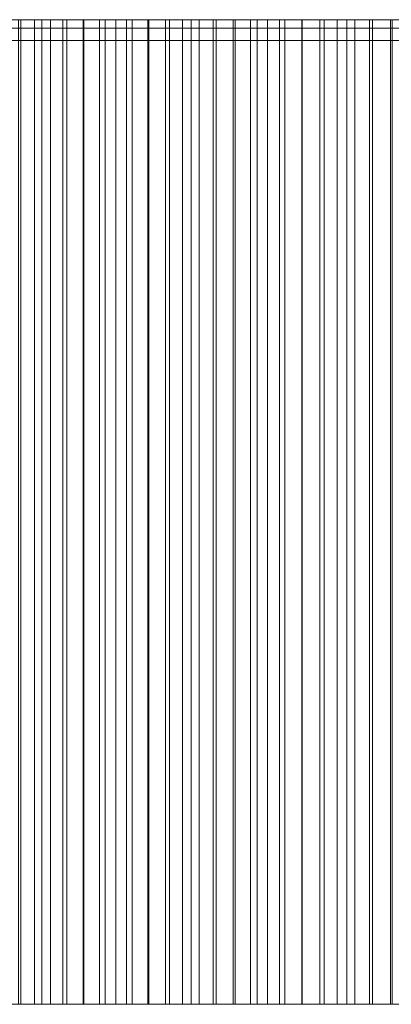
# Model space of a CAD drawing. Header units: centimetres. Extents: x -72 to 74, y -14 to 13.
# Tile 33 of 61: x -9.05 to -7.54, y 9.3 to 13.3. Entities that reach past the tile are written whole.
import ezdxf

# ---------------------------------------------------------------- set-up
doc = ezdxf.new("R2010")
doc.units = ezdxf.units.CM
doc.header["$LTSCALE"] = 2.54
doc.layers.add('Lucido design-1', color=7, linetype='Continuous')

# ---------------------------------------------------------------- blocks, each defined once
blk = doc.blocks.new('Gruppo-2-1')
at = {"color": 230, "linetype": 'Continuous', "lineweight": 9}
for points, invisible_edges in [([(-14.5734, 13.3, -57.895), (29.3447, 13.3, -58.895), (-15.5734, 13.3, -58.895), (-14.5734, 13.3, -57.895)], 13), ([(-14.5734, 13.3, -57.895), (29.3447, 13.3, -57.895), (29.3447, 13.3, -58.895), (-14.5734, 13.3, -57.895)], 12), ([(-9.7809, 13.3, 118.1381), (-9.4575, 13.3, 118.7028), (-8.7235, 13.3, 117.9763), (-9.7809, 13.3, 118.1381)], 15), ([(-9.7809, 13.3, 118.1381), (-8.7235, 13.3, 117.9763), (-8.7899, 13.3, 117.8604), (-9.7809, 13.3, 118.1381)], 13), ([(-9.7809, 13.3, 118.1381), (-8.7899, 13.3, 117.8604), (-8.8559, 13.3, 117.7444), (-9.7809, 13.3, 118.1381)], 13), ([(-9.7809, 13.3, 118.1381), (-8.8559, 13.3, 117.7444), (-8.9215, 13.3, 117.6281), (-9.7809, 13.3, 118.1381)], 13), ([(-9.7809, 13.3, 118.1381), (-8.9215, 13.3, 117.6281), (-8.9868, 13.3, 117.5116), (-9.7809, 13.3, 118.1381)], 13), ([(-9.7809, 13.3, 118.1381), (-8.9868, 13.3, 117.5116), (-9.0517, 13.3, 117.3949), (-9.7809, 13.3, 118.1381)], 13), ([(-9.4575, 13.3, 118.7028), (-9.2096, 13.3, 119.1232), (-9.0418, 13.3, 119.4019), (-9.4575, 13.3, 118.7028)], 15), ([(-9.4575, 13.3, 118.7028), (-9.0418, 13.3, 119.4019), (-8.3866, 13.3, 118.5526), (-9.4575, 13.3, 118.7028)], 15), ([(-9.4575, 13.3, 118.7028), (-8.3866, 13.3, 118.5526), (-8.4547, 13.3, 118.4378), (-9.4575, 13.3, 118.7028)], 13), ([(-9.4575, 13.3, 118.7028), (-8.4547, 13.3, 118.4378), (-8.5224, 13.3, 118.3227), (-9.4575, 13.3, 118.7028)], 13), ([(-9.4575, 13.3, 118.7028), (-8.5224, 13.3, 118.3227), (-8.5898, 13.3, 118.2075), (-9.4575, 13.3, 118.7028)], 13), ([(-9.4575, 13.3, 118.7028), (-8.5898, 13.3, 118.2075), (-8.6568, 13.3, 118.092), (-9.4575, 13.3, 118.7028)], 13), ([(-9.4575, 13.3, 118.7028), (-8.6568, 13.3, 118.092), (-8.7235, 13.3, 117.9763), (-9.4575, 13.3, 118.7028)], 13), ([(-9.2096, 13.3, 119.1232), (-9.1259, 13.3, 119.2627), (-9.0418, 13.3, 119.4019), (-9.2096, 13.3, 119.1232)], 12), ([(-9.0418, 13.3, 119.4019), (-8.9571, 13.3, 119.5409), (-8.872, 13.3, 119.6795), (-9.0418, 13.3, 119.4019)], 12), ([(-9.0418, 13.3, 119.4019), (-8.872, 13.3, 119.6795), (-8.7863, 13.3, 119.8178), (-9.0418, 13.3, 119.4019)], 13), ([(-9.0418, 13.3, 119.4019), (-8.7863, 13.3, 119.8178), (-8.4387, 13.3, 120.3679), (-9.0418, 13.3, 119.4019)], 15), ([(-9.0418, 13.3, 119.4019), (-8.4387, 13.3, 120.3679), (-7.9002, 13.3, 119.3508), (-9.0418, 13.3, 119.4019)], 15), ([(-9.0418, 13.3, 119.4019), (-7.9002, 13.3, 119.3508), (-7.9707, 13.3, 119.2374), (-9.0418, 13.3, 119.4019)], 13), ([(-9.0418, 13.3, 119.4019), (-7.9707, 13.3, 119.2374), (-8.0409, 13.3, 119.1238), (-9.0418, 13.3, 119.4019)], 13), ([(-9.0418, 13.3, 119.4019), (-8.0409, 13.3, 119.1238), (-8.1107, 13.3, 119.01), (-9.0418, 13.3, 119.4019)], 13), ([(-9.0418, 13.3, 119.4019), (-8.1107, 13.3, 119.01), (-8.1802, 13.3, 118.896), (-9.0418, 13.3, 119.4019)], 13), ([(-9.0418, 13.3, 119.4019), (-8.1802, 13.3, 118.896), (-8.2493, 13.3, 118.7817), (-9.0418, 13.3, 119.4019)], 13), ([(-9.0418, 13.3, 119.4019), (-8.2493, 13.3, 118.7817), (-8.3181, 13.3, 118.6673), (-9.0418, 13.3, 119.4019)], 13), ([(-9.0418, 13.3, 119.4019), (-8.3181, 13.3, 118.6673), (-8.3866, 13.3, 118.5526), (-9.0418, 13.3, 119.4019)], 13), ([(-8.7863, 13.3, 119.8178), (-8.7002, 13.3, 119.9558), (-8.6135, 13.3, 120.0935), (-8.7863, 13.3, 119.8178)], 12), ([(-8.7863, 13.3, 119.8178), (-8.6135, 13.3, 120.0935), (-8.4387, 13.3, 120.3679), (-8.7863, 13.3, 119.8178)], 15), ([(-8.6135, 13.3, 120.0935), (-8.5264, 13.3, 120.2308), (-8.4387, 13.3, 120.3679), (-8.6135, 13.3, 120.0935)], 12), ([(-8.4387, 13.3, 120.3679), (-8.3506, 13.3, 120.5046), (-8.262, 13.3, 120.6411), (-8.4387, 13.3, 120.3679)], 12), ([(-8.4387, 13.3, 120.3679), (-8.262, 13.3, 120.6411), (-7.9931, 13.3, 121.0484), (-8.4387, 13.3, 120.3679)], 15), ([(-8.4387, 13.3, 120.3679), (-7.9931, 13.3, 121.0484), (-7.3969, 13.3, 120.1384), (-8.4387, 13.3, 120.3679)], 15), ([(-8.4387, 13.3, 120.3679), (-7.3969, 13.3, 120.1384), (-7.4699, 13.3, 120.0266), (-8.4387, 13.3, 120.3679)], 13), ([(-8.4387, 13.3, 120.3679), (-7.4699, 13.3, 120.0266), (-7.5424, 13.3, 119.9145), (-8.4387, 13.3, 120.3679)], 13), ([(-8.4387, 13.3, 120.3679), (-7.5424, 13.3, 119.9145), (-7.6147, 13.3, 119.8022), (-8.4387, 13.3, 120.3679)], 13), ([(-8.4387, 13.3, 120.3679), (-7.6147, 13.3, 119.8022), (-7.6866, 13.3, 119.6897), (-8.4387, 13.3, 120.3679)], 13), ([(-8.4387, 13.3, 120.3679), (-7.6866, 13.3, 119.6897), (-7.7581, 13.3, 119.5769), (-8.4387, 13.3, 120.3679)], 13), ([(-8.4387, 13.3, 120.3679), (-7.7581, 13.3, 119.5769), (-7.8293, 13.3, 119.464), (-8.4387, 13.3, 120.3679)], 13), ([(-8.4387, 13.3, 120.3679), (-7.8293, 13.3, 119.464), (-7.9002, 13.3, 119.3508), (-8.4387, 13.3, 120.3679)], 13), ([(-8.262, 13.3, 120.6411), (-8.1729, 13.3, 120.7772), (-7.9931, 13.3, 121.0484), (-8.262, 13.3, 120.6411)], 14), ([(-8.1729, 13.3, 120.7772), (-8.0832, 13.3, 120.9129), (-7.9931, 13.3, 121.0484), (-8.1729, 13.3, 120.7772)], 12), ([(-7.9931, 13.3, 121.0484), (-7.9025, 13.3, 121.1835), (-7.7199, 13.3, 121.4528), (-7.9931, 13.3, 121.0484)], 14), ([(-7.9931, 13.3, 121.0484), (-7.7199, 13.3, 121.4528), (-7.5353, 13.3, 121.7207), (-7.9931, 13.3, 121.0484)], 15), ([(-7.9931, 13.3, 121.0484), (-7.5353, 13.3, 121.7207), (-6.9524, 13.3, 120.8049), (-7.9931, 13.3, 121.0484)], 15), ([(-7.9931, 13.3, 121.0484), (-6.9524, 13.3, 120.8049), (-7.0273, 13.3, 120.6944), (-7.9931, 13.3, 121.0484)], 13), ([(-7.9931, 13.3, 121.0484), (-7.0273, 13.3, 120.6944), (-7.1019, 13.3, 120.5837), (-7.9931, 13.3, 121.0484)], 13), ([(-7.9931, 13.3, 121.0484), (-7.1019, 13.3, 120.5837), (-7.1762, 13.3, 120.4727), (-7.9931, 13.3, 121.0484)], 13), ([(-7.9931, 13.3, 121.0484), (-7.1762, 13.3, 120.4727), (-7.2501, 13.3, 120.3615), (-7.9931, 13.3, 121.0484)], 13), ([(-7.9931, 13.3, 121.0484), (-7.2501, 13.3, 120.3615), (-7.3237, 13.3, 120.2501), (-7.9931, 13.3, 121.0484)], 13), ([(-7.9931, 13.3, 121.0484), (-7.3237, 13.3, 120.2501), (-7.3969, 13.3, 120.1384), (-7.9931, 13.3, 121.0484)], 13), ([(-7.9025, 13.3, 121.1835), (-7.8114, 13.3, 121.3183), (-7.7199, 13.3, 121.4528), (-7.9025, 13.3, 121.1835)], 12), ([(-7.7199, 13.3, 121.4528), (-7.6278, 13.3, 121.5869), (-7.5353, 13.3, 121.7207), (-7.7199, 13.3, 121.4528)], 12), ([(-14.5734, 13.2658, 96.0359), (-12.2797, 13.2658, 110.0745), (-2.4276, 13.2658, 126.4085), (-14.5734, 13.2658, 96.0359)], 15), ([(-14.5734, 13.2658, 96.0359), (-2.4276, 13.2658, 126.4085), (35.8883, 13.2658, 139.5837), (-14.5734, 13.2658, 96.0359)], 15), ([(-14.5734, 13.2658, 96.0359), (35.8883, 13.2658, 139.5837), (73.3955, 13.2658, 95.1085), (-14.5734, 13.2658, 96.0359)], 15), ([(-14.5734, 13.2658, -57.895), (-14.5734, 13.2658, 96.0359), (73.3955, 13.2658, 95.1085), (-14.5734, 13.2658, -57.895)], 14), ([(-14.5734, 13.2658, -57.895), (73.3955, 13.2658, 95.1085), (73.3955, 13.2658, -57.895), (-14.5734, 13.2658, -57.895)], 9), ([(-12.2797, 13.2658, 110.0745), (-9.9829, 13.2658, 115.6218), (-7.9707, 13.2658, 119.2374), (-12.2797, 13.2658, 110.0745)], 15), ([(-12.2797, 13.2658, 110.0745), (-7.9707, 13.2658, 119.2374), (-2.4276, 13.2658, 126.4085), (-12.2797, 13.2658, 110.0745)], 15), ([(-9.9829, 13.2658, 115.6218), (-9.1805, 13.2658, 117.161), (-7.9707, 13.2658, 119.2374), (-9.9829, 13.2658, 115.6218)], 15), ([(-9.1805, 13.2658, 117.161), (-9.0517, 13.2658, 117.3949), (-8.9868, 13.2658, 117.5116), (-9.1805, 13.2658, 117.161)], 13), ([(-9.1805, 13.2658, 117.161), (-8.9868, 13.2658, 117.5116), (-8.6568, 13.2658, 118.092), (-9.1805, 13.2658, 117.161)], 15), ([(-9.1805, 13.2658, 117.161), (-8.6568, 13.2658, 118.092), (-7.9707, 13.2658, 119.2374), (-9.1805, 13.2658, 117.161)], 15), ([(-8.9868, 13.2658, 117.5116), (-8.9215, 13.2658, 117.6281), (-8.8559, 13.2658, 117.7444), (-8.9868, 13.2658, 117.5116)], 12), ([(-8.9868, 13.2658, 117.5116), (-8.8559, 13.2658, 117.7444), (-8.7899, 13.2658, 117.8604), (-8.9868, 13.2658, 117.5116)], 13), ([(-8.9868, 13.2658, 117.5116), (-8.7899, 13.2658, 117.8604), (-8.6568, 13.2658, 118.092), (-8.9868, 13.2658, 117.5116)], 15), ([(-8.7899, 13.2658, 117.8604), (-8.7235, 13.2658, 117.9763), (-8.6568, 13.2658, 118.092), (-8.7899, 13.2658, 117.8604)], 12), ([(-8.6568, 13.2658, 118.092), (-8.5898, 13.2658, 118.2075), (-8.4547, 13.2658, 118.4378), (-8.6568, 13.2658, 118.092)], 14), ([(-8.6568, 13.2658, 118.092), (-8.4547, 13.2658, 118.4378), (-8.2493, 13.2658, 118.7817), (-8.6568, 13.2658, 118.092)], 15), ([(-8.6568, 13.2658, 118.092), (-8.2493, 13.2658, 118.7817), (-7.9707, 13.2658, 119.2374), (-8.6568, 13.2658, 118.092)], 15), ([(-8.5898, 13.2658, 118.2075), (-8.5224, 13.2658, 118.3227), (-8.4547, 13.2658, 118.4378), (-8.5898, 13.2658, 118.2075)], 12), ([(-8.4547, 13.2658, 118.4378), (-8.3866, 13.2658, 118.5526), (-8.2493, 13.2658, 118.7817), (-8.4547, 13.2658, 118.4378)], 14), ([(-8.3866, 13.2658, 118.5526), (-8.3181, 13.2658, 118.6673), (-8.2493, 13.2658, 118.7817), (-8.3866, 13.2658, 118.5526)], 12), ([(-8.2493, 13.2658, 118.7817), (-8.1802, 13.2658, 118.896), (-8.1107, 13.2658, 119.01), (-8.2493, 13.2658, 118.7817)], 12), ([(-8.2493, 13.2658, 118.7817), (-8.1107, 13.2658, 119.01), (-7.9707, 13.2658, 119.2374), (-8.2493, 13.2658, 118.7817)], 15), ([(-8.1107, 13.2658, 119.01), (-8.0409, 13.2658, 119.1238), (-7.9707, 13.2658, 119.2374), (-8.1107, 13.2658, 119.01)], 12), ([(-7.9707, 13.2658, 119.2374), (-7.9002, 13.2658, 119.3508), (-7.7581, 13.2658, 119.5769), (-7.9707, 13.2658, 119.2374)], 14), ([(-7.9707, 13.2658, 119.2374), (-7.7581, 13.2658, 119.5769), (-7.5424, 13.2658, 119.9145), (-7.9707, 13.2658, 119.2374)], 15), ([(-7.9707, 13.2658, 119.2374), (-7.5424, 13.2658, 119.9145), (-6.8015, 13.2658, 121.0253), (-7.9707, 13.2658, 119.2374)], 15), ([(-7.9707, 13.2658, 119.2374), (-6.8015, 13.2658, 121.0253), (-5.055, 13.2658, 123.3866), (-7.9707, 13.2658, 119.2374)], 15), ([(-7.9707, 13.2658, 119.2374), (-5.055, 13.2658, 123.3866), (-2.4276, 13.2658, 126.4085), (-7.9707, 13.2658, 119.2374)], 15), ([(-7.9002, 13.2658, 119.3508), (-7.8293, 13.2658, 119.464), (-7.7581, 13.2658, 119.5769), (-7.9002, 13.2658, 119.3508)], 12), ([(-7.7581, 13.2658, 119.5769), (-7.6866, 13.2658, 119.6897), (-7.5424, 13.2658, 119.9145), (-7.7581, 13.2658, 119.5769)], 14), ([(-7.6866, 13.2658, 119.6897), (-7.6147, 13.2658, 119.8022), (-7.5424, 13.2658, 119.9145), (-7.6866, 13.2658, 119.6897)], 12), ([(-7.5424, 13.2658, 119.9145), (-7.4699, 13.2658, 120.0266), (-7.3969, 13.2658, 120.1384), (-7.5424, 13.2658, 119.9145)], 12), ([(-7.5424, 13.2658, 119.9145), (-7.3969, 13.2658, 120.1384), (-7.2501, 13.2658, 120.3615), (-7.5424, 13.2658, 119.9145)], 15), ([(-7.5424, 13.2658, 119.9145), (-7.2501, 13.2658, 120.3615), (-6.8015, 13.2658, 121.0253), (-7.5424, 13.2658, 119.9145)], 15), ([(-14.5734, 13.2158, 96.0359), (-12.2797, 13.2158, 110.0745), (-2.4276, 13.2158, 126.4085), (-14.5734, 13.2158, 96.0359)], 15), ([(-14.5734, 13.2158, 96.0359), (-2.4276, 13.2158, 126.4085), (35.8883, 13.2158, 139.5837), (-14.5734, 13.2158, 96.0359)], 15), ([(-14.5734, 13.2158, 96.0359), (35.8883, 13.2158, 139.5837), (73.3955, 13.2158, 95.1085), (-14.5734, 13.2158, 96.0359)], 15), ([(-14.5734, 13.2158, -57.895), (-14.5734, 13.2158, 96.0359), (73.3955, 13.2158, 95.1085), (-14.5734, 13.2158, -57.895)], 14), ([(-14.5734, 13.2158, -57.895), (73.3955, 13.2158, 95.1085), (73.3955, 13.2158, -57.895), (-14.5734, 13.2158, -57.895)], 9), ([(-12.2797, 13.2158, 110.0745), (-9.9829, 13.2158, 115.6218), (-7.9707, 13.2158, 119.2374), (-12.2797, 13.2158, 110.0745)], 15), ([(-12.2797, 13.2158, 110.0745), (-7.9707, 13.2158, 119.2374), (-2.4276, 13.2158, 126.4085), (-12.2797, 13.2158, 110.0745)], 15), ([(-9.9829, 13.2158, 115.6218), (-9.1805, 13.2158, 117.161), (-7.9707, 13.2158, 119.2374), (-9.9829, 13.2158, 115.6218)], 15), ([(-9.1805, 13.2158, 117.161), (-9.0517, 13.2158, 117.3949), (-8.9868, 13.2158, 117.5116), (-9.1805, 13.2158, 117.161)], 13), ([(-9.1805, 13.2158, 117.161), (-8.9868, 13.2158, 117.5116), (-8.6568, 13.2158, 118.092), (-9.1805, 13.2158, 117.161)], 15), ([(-9.1805, 13.2158, 117.161), (-8.6568, 13.2158, 118.092), (-7.9707, 13.2158, 119.2374), (-9.1805, 13.2158, 117.161)], 15), ([(-8.9868, 13.2158, 117.5116), (-8.9215, 13.2158, 117.6281), (-8.8559, 13.2158, 117.7444), (-8.9868, 13.2158, 117.5116)], 12), ([(-8.9868, 13.2158, 117.5116), (-8.8559, 13.2158, 117.7444), (-8.7899, 13.2158, 117.8604), (-8.9868, 13.2158, 117.5116)], 13), ([(-8.9868, 13.2158, 117.5116), (-8.7899, 13.2158, 117.8604), (-8.6568, 13.2158, 118.092), (-8.9868, 13.2158, 117.5116)], 15), ([(-8.7899, 13.2158, 117.8604), (-8.7235, 13.2158, 117.9763), (-8.6568, 13.2158, 118.092), (-8.7899, 13.2158, 117.8604)], 12), ([(-8.6568, 13.2158, 118.092), (-8.5898, 13.2158, 118.2075), (-8.4547, 13.2158, 118.4378), (-8.6568, 13.2158, 118.092)], 14), ([(-8.6568, 13.2158, 118.092), (-8.4547, 13.2158, 118.4378), (-8.2493, 13.2158, 118.7817), (-8.6568, 13.2158, 118.092)], 15), ([(-8.6568, 13.2158, 118.092), (-8.2493, 13.2158, 118.7817), (-7.9707, 13.2158, 119.2374), (-8.6568, 13.2158, 118.092)], 15), ([(-8.5898, 13.2158, 118.2075), (-8.5224, 13.2158, 118.3227), (-8.4547, 13.2158, 118.4378), (-8.5898, 13.2158, 118.2075)], 12), ([(-8.4547, 13.2158, 118.4378), (-8.3866, 13.2158, 118.5526), (-8.2493, 13.2158, 118.7817), (-8.4547, 13.2158, 118.4378)], 14), ([(-8.3866, 13.2158, 118.5526), (-8.3181, 13.2158, 118.6673), (-8.2493, 13.2158, 118.7817), (-8.3866, 13.2158, 118.5526)], 12), ([(-8.2493, 13.2158, 118.7817), (-8.1802, 13.2158, 118.896), (-8.1107, 13.2158, 119.01), (-8.2493, 13.2158, 118.7817)], 12), ([(-8.2493, 13.2158, 118.7817), (-8.1107, 13.2158, 119.01), (-7.9707, 13.2158, 119.2374), (-8.2493, 13.2158, 118.7817)], 15), ([(-8.1107, 13.2158, 119.01), (-8.0409, 13.2158, 119.1238), (-7.9707, 13.2158, 119.2374), (-8.1107, 13.2158, 119.01)], 12), ([(-7.9707, 13.2158, 119.2374), (-7.9002, 13.2158, 119.3508), (-7.7581, 13.2158, 119.5769), (-7.9707, 13.2158, 119.2374)], 14), ([(-7.9707, 13.2158, 119.2374), (-7.7581, 13.2158, 119.5769), (-7.5424, 13.2158, 119.9145), (-7.9707, 13.2158, 119.2374)], 15), ([(-7.9707, 13.2158, 119.2374), (-7.5424, 13.2158, 119.9145), (-6.8015, 13.2158, 121.0253), (-7.9707, 13.2158, 119.2374)], 15), ([(-7.9707, 13.2158, 119.2374), (-6.8015, 13.2158, 121.0253), (-5.055, 13.2158, 123.3866), (-7.9707, 13.2158, 119.2374)], 15), ([(-7.9707, 13.2158, 119.2374), (-5.055, 13.2158, 123.3866), (-2.4276, 13.2158, 126.4085), (-7.9707, 13.2158, 119.2374)], 15), ([(-7.9002, 13.2158, 119.3508), (-7.8293, 13.2158, 119.464), (-7.7581, 13.2158, 119.5769), (-7.9002, 13.2158, 119.3508)], 12), ([(-7.7581, 13.2158, 119.5769), (-7.6866, 13.2158, 119.6897), (-7.5424, 13.2158, 119.9145), (-7.7581, 13.2158, 119.5769)], 14), ([(-7.6866, 13.2158, 119.6897), (-7.6147, 13.2158, 119.8022), (-7.5424, 13.2158, 119.9145), (-7.6866, 13.2158, 119.6897)], 12), ([(-7.5424, 13.2158, 119.9145), (-7.4699, 13.2158, 120.0266), (-7.3969, 13.2158, 120.1384), (-7.5424, 13.2158, 119.9145)], 12), ([(-7.5424, 13.2158, 119.9145), (-7.3969, 13.2158, 120.1384), (-7.2501, 13.2158, 120.3615), (-7.5424, 13.2158, 119.9145)], 15), ([(-7.5424, 13.2158, 119.9145), (-7.2501, 13.2158, 120.3615), (-6.8015, 13.2158, 121.0253), (-7.5424, 13.2158, 119.9145)], 15), ([(-14.5734, 9.3, -57.895), (29.3447, 9.3, -58.895), (-15.5734, 9.3, -58.895), (-14.5734, 9.3, -57.895)], 13), ([(-14.5734, 9.3, -57.895), (29.3447, 9.3, -57.895), (29.3447, 9.3, -58.895), (-14.5734, 9.3, -57.895)], 12), ([(-9.7809, 9.3, 118.1381), (-9.4575, 9.3, 118.7028), (-8.7235, 9.3, 117.9763), (-9.7809, 9.3, 118.1381)], 15), ([(-9.7809, 9.3, 118.1381), (-8.7235, 9.3, 117.9763), (-8.7899, 9.3, 117.8604), (-9.7809, 9.3, 118.1381)], 13), ([(-9.7809, 9.3, 118.1381), (-8.7899, 9.3, 117.8604), (-8.8559, 9.3, 117.7444), (-9.7809, 9.3, 118.1381)], 13), ([(-9.7809, 9.3, 118.1381), (-8.8559, 9.3, 117.7444), (-8.9215, 9.3, 117.6281), (-9.7809, 9.3, 118.1381)], 13), ([(-9.7809, 9.3, 118.1381), (-8.9215, 9.3, 117.6281), (-8.9868, 9.3, 117.5116), (-9.7809, 9.3, 118.1381)], 13), ([(-9.7809, 9.3, 118.1381), (-8.9868, 9.3, 117.5116), (-9.0517, 9.3, 117.3949), (-9.7809, 9.3, 118.1381)], 13), ([(-9.4575, 9.3, 118.7028), (-9.2096, 9.3, 119.1232), (-9.0418, 9.3, 119.4019), (-9.4575, 9.3, 118.7028)], 15), ([(-9.4575, 9.3, 118.7028), (-9.0418, 9.3, 119.4019), (-8.3866, 9.3, 118.5526), (-9.4575, 9.3, 118.7028)], 15), ([(-9.4575, 9.3, 118.7028), (-8.3866, 9.3, 118.5526), (-8.4547, 9.3, 118.4378), (-9.4575, 9.3, 118.7028)], 13), ([(-9.4575, 9.3, 118.7028), (-8.4547, 9.3, 118.4378), (-8.5224, 9.3, 118.3227), (-9.4575, 9.3, 118.7028)], 13), ([(-9.4575, 9.3, 118.7028), (-8.5224, 9.3, 118.3227), (-8.5898, 9.3, 118.2075), (-9.4575, 9.3, 118.7028)], 13), ([(-9.4575, 9.3, 118.7028), (-8.5898, 9.3, 118.2075), (-8.6568, 9.3, 118.092), (-9.4575, 9.3, 118.7028)], 13), ([(-9.4575, 9.3, 118.7028), (-8.6568, 9.3, 118.092), (-8.7235, 9.3, 117.9763), (-9.4575, 9.3, 118.7028)], 13), ([(-9.2096, 9.3, 119.1232), (-9.1259, 9.3, 119.2627), (-9.0418, 9.3, 119.4019), (-9.2096, 9.3, 119.1232)], 12), ([(-9.0418, 9.3, 119.4019), (-8.9571, 9.3, 119.5409), (-8.872, 9.3, 119.6795), (-9.0418, 9.3, 119.4019)], 12), ([(-9.0418, 9.3, 119.4019), (-8.872, 9.3, 119.6795), (-8.7863, 9.3, 119.8178), (-9.0418, 9.3, 119.4019)], 13), ([(-9.0418, 9.3, 119.4019), (-8.7863, 9.3, 119.8178), (-8.4387, 9.3, 120.3679), (-9.0418, 9.3, 119.4019)], 15), ([(-9.0418, 9.3, 119.4019), (-8.4387, 9.3, 120.3679), (-7.9002, 9.3, 119.3508), (-9.0418, 9.3, 119.4019)], 15), ([(-9.0418, 9.3, 119.4019), (-7.9002, 9.3, 119.3508), (-7.9707, 9.3, 119.2374), (-9.0418, 9.3, 119.4019)], 13), ([(-9.0418, 9.3, 119.4019), (-7.9707, 9.3, 119.2374), (-8.0409, 9.3, 119.1238), (-9.0418, 9.3, 119.4019)], 13), ([(-9.0418, 9.3, 119.4019), (-8.0409, 9.3, 119.1238), (-8.1107, 9.3, 119.01), (-9.0418, 9.3, 119.4019)], 13), ([(-9.0418, 9.3, 119.4019), (-8.1107, 9.3, 119.01), (-8.1802, 9.3, 118.896), (-9.0418, 9.3, 119.4019)], 13), ([(-9.0418, 9.3, 119.4019), (-8.1802, 9.3, 118.896), (-8.2493, 9.3, 118.7817), (-9.0418, 9.3, 119.4019)], 13), ([(-9.0418, 9.3, 119.4019), (-8.2493, 9.3, 118.7817), (-8.3181, 9.3, 118.6673), (-9.0418, 9.3, 119.4019)], 13), ([(-9.0418, 9.3, 119.4019), (-8.3181, 9.3, 118.6673), (-8.3866, 9.3, 118.5526), (-9.0418, 9.3, 119.4019)], 13), ([(-8.7863, 9.3, 119.8178), (-8.7002, 9.3, 119.9558), (-8.6135, 9.3, 120.0935), (-8.7863, 9.3, 119.8178)], 12), ([(-8.7863, 9.3, 119.8178), (-8.6135, 9.3, 120.0935), (-8.4387, 9.3, 120.3679), (-8.7863, 9.3, 119.8178)], 15), ([(-8.6135, 9.3, 120.0935), (-8.5264, 9.3, 120.2308), (-8.4387, 9.3, 120.3679), (-8.6135, 9.3, 120.0935)], 12), ([(-8.4387, 9.3, 120.3679), (-8.3506, 9.3, 120.5046), (-8.262, 9.3, 120.6411), (-8.4387, 9.3, 120.3679)], 12), ([(-8.4387, 9.3, 120.3679), (-8.262, 9.3, 120.6411), (-7.9931, 9.3, 121.0484), (-8.4387, 9.3, 120.3679)], 15), ([(-8.4387, 9.3, 120.3679), (-7.9931, 9.3, 121.0484), (-7.3969, 9.3, 120.1384), (-8.4387, 9.3, 120.3679)], 15), ([(-8.4387, 9.3, 120.3679), (-7.3969, 9.3, 120.1384), (-7.4699, 9.3, 120.0266), (-8.4387, 9.3, 120.3679)], 13), ([(-8.4387, 9.3, 120.3679), (-7.4699, 9.3, 120.0266), (-7.5424, 9.3, 119.9145), (-8.4387, 9.3, 120.3679)], 13), ([(-8.4387, 9.3, 120.3679), (-7.5424, 9.3, 119.9145), (-7.6147, 9.3, 119.8022), (-8.4387, 9.3, 120.3679)], 13), ([(-8.4387, 9.3, 120.3679), (-7.6147, 9.3, 119.8022), (-7.6866, 9.3, 119.6897), (-8.4387, 9.3, 120.3679)], 13), ([(-8.4387, 9.3, 120.3679), (-7.6866, 9.3, 119.6897), (-7.7581, 9.3, 119.5769), (-8.4387, 9.3, 120.3679)], 13), ([(-8.4387, 9.3, 120.3679), (-7.7581, 9.3, 119.5769), (-7.8293, 9.3, 119.464), (-8.4387, 9.3, 120.3679)], 13), ([(-8.4387, 9.3, 120.3679), (-7.8293, 9.3, 119.464), (-7.9002, 9.3, 119.3508), (-8.4387, 9.3, 120.3679)], 13), ([(-8.262, 9.3, 120.6411), (-8.1729, 9.3, 120.7772), (-7.9931, 9.3, 121.0484), (-8.262, 9.3, 120.6411)], 14), ([(-8.1729, 9.3, 120.7772), (-8.0832, 9.3, 120.9129), (-7.9931, 9.3, 121.0484), (-8.1729, 9.3, 120.7772)], 12), ([(-7.9931, 9.3, 121.0484), (-7.9025, 9.3, 121.1835), (-7.7199, 9.3, 121.4528), (-7.9931, 9.3, 121.0484)], 14), ([(-7.9931, 9.3, 121.0484), (-7.7199, 9.3, 121.4528), (-7.5353, 9.3, 121.7207), (-7.9931, 9.3, 121.0484)], 15), ([(-7.9931, 9.3, 121.0484), (-7.5353, 9.3, 121.7207), (-6.9524, 9.3, 120.8049), (-7.9931, 9.3, 121.0484)], 15), ([(-7.9931, 9.3, 121.0484), (-6.9524, 9.3, 120.8049), (-7.0273, 9.3, 120.6944), (-7.9931, 9.3, 121.0484)], 13), ([(-7.9931, 9.3, 121.0484), (-7.0273, 9.3, 120.6944), (-7.1019, 9.3, 120.5837), (-7.9931, 9.3, 121.0484)], 13), ([(-7.9931, 9.3, 121.0484), (-7.1019, 9.3, 120.5837), (-7.1762, 9.3, 120.4727), (-7.9931, 9.3, 121.0484)], 13), ([(-7.9931, 9.3, 121.0484), (-7.1762, 9.3, 120.4727), (-7.2501, 9.3, 120.3615), (-7.9931, 9.3, 121.0484)], 13), ([(-7.9931, 9.3, 121.0484), (-7.2501, 9.3, 120.3615), (-7.3237, 9.3, 120.2501), (-7.9931, 9.3, 121.0484)], 13), ([(-7.9931, 9.3, 121.0484), (-7.3237, 9.3, 120.2501), (-7.3969, 9.3, 120.1384), (-7.9931, 9.3, 121.0484)], 13), ([(-7.9025, 9.3, 121.1835), (-7.8114, 9.3, 121.3183), (-7.7199, 9.3, 121.4528), (-7.9025, 9.3, 121.1835)], 12), ([(-7.7199, 9.3, 121.4528), (-7.6278, 9.3, 121.5869), (-7.5353, 9.3, 121.7207), (-7.7199, 9.3, 121.4528)], 12)]:
    blk.add_3dface(points, dxfattribs=dict(at, invisible_edges=invisible_edges))
for points in [[(-15.5734, 13.3, -58.895), (-15.5734, 9.3, -58.895), (29.3447, 9.3, -58.895), (29.3447, 13.3, -58.895)], [(29.3447, 13.3, -57.895), (29.3447, 9.3, -57.895), (-14.5734, 9.3, -57.895), (-14.5734, 13.3, -57.895)], [(-9.0418, 13.3, 119.4019), (-9.0418, 9.3, 119.4019), (-9.1259, 9.3, 119.2627), (-9.1259, 13.3, 119.2627)], [(-9.0517, 13.3, 117.3949), (-9.0517, 9.3, 117.3949), (-8.9868, 9.3, 117.5116), (-8.9868, 13.3, 117.5116)], [(-8.9571, 13.3, 119.5409), (-8.9571, 9.3, 119.5409), (-9.0418, 9.3, 119.4019), (-9.0418, 13.3, 119.4019)], [(-8.9868, 13.3, 117.5116), (-8.9868, 9.3, 117.5116), (-8.9215, 9.3, 117.6281), (-8.9215, 13.3, 117.6281)], [(-8.872, 13.3, 119.6795), (-8.872, 9.3, 119.6795), (-8.9571, 9.3, 119.5409), (-8.9571, 13.3, 119.5409)], [(-8.9215, 13.3, 117.6281), (-8.9215, 9.3, 117.6281), (-8.8559, 9.3, 117.7444), (-8.8559, 13.3, 117.7444)], [(-8.7863, 13.3, 119.8178), (-8.7863, 9.3, 119.8178), (-8.872, 9.3, 119.6795), (-8.872, 13.3, 119.6795)], [(-8.8559, 13.3, 117.7444), (-8.8559, 9.3, 117.7444), (-8.7899, 9.3, 117.8604), (-8.7899, 13.3, 117.8604)], [(-8.7899, 13.3, 117.8604), (-8.7899, 9.3, 117.8604), (-8.7235, 9.3, 117.9763), (-8.7235, 13.3, 117.9763)], [(-8.7002, 13.3, 119.9558), (-8.7002, 9.3, 119.9558), (-8.7863, 9.3, 119.8178), (-8.7863, 13.3, 119.8178)], [(-8.7235, 13.3, 117.9763), (-8.7235, 9.3, 117.9763), (-8.6568, 9.3, 118.092), (-8.6568, 13.3, 118.092)], [(-8.6135, 13.3, 120.0935), (-8.6135, 9.3, 120.0935), (-8.7002, 9.3, 119.9558), (-8.7002, 13.3, 119.9558)], [(-8.6568, 13.3, 118.092), (-8.6568, 9.3, 118.092), (-8.5898, 9.3, 118.2075), (-8.5898, 13.3, 118.2075)], [(-8.5264, 13.3, 120.2308), (-8.5264, 9.3, 120.2308), (-8.6135, 9.3, 120.0935), (-8.6135, 13.3, 120.0935)], [(-8.5898, 13.3, 118.2075), (-8.5898, 9.3, 118.2075), (-8.5224, 9.3, 118.3227), (-8.5224, 13.3, 118.3227)], [(-8.4387, 13.3, 120.3679), (-8.4387, 9.3, 120.3679), (-8.5264, 9.3, 120.2308), (-8.5264, 13.3, 120.2308)], [(-8.5224, 13.3, 118.3227), (-8.5224, 9.3, 118.3227), (-8.4547, 9.3, 118.4378), (-8.4547, 13.3, 118.4378)], [(-8.4547, 13.3, 118.4378), (-8.4547, 9.3, 118.4378), (-8.3866, 9.3, 118.5526), (-8.3866, 13.3, 118.5526)], [(-8.3506, 13.3, 120.5046), (-8.3506, 9.3, 120.5046), (-8.4387, 9.3, 120.3679), (-8.4387, 13.3, 120.3679)], [(-8.3866, 13.3, 118.5526), (-8.3866, 9.3, 118.5526), (-8.3181, 9.3, 118.6673), (-8.3181, 13.3, 118.6673)], [(-8.262, 13.3, 120.6411), (-8.262, 9.3, 120.6411), (-8.3506, 9.3, 120.5046), (-8.3506, 13.3, 120.5046)], [(-8.3181, 13.3, 118.6673), (-8.3181, 9.3, 118.6673), (-8.2493, 9.3, 118.7817), (-8.2493, 13.3, 118.7817)], [(-8.1729, 13.3, 120.7772), (-8.1729, 9.3, 120.7772), (-8.262, 9.3, 120.6411), (-8.262, 13.3, 120.6411)], [(-8.2493, 13.3, 118.7817), (-8.2493, 9.3, 118.7817), (-8.1802, 9.3, 118.896), (-8.1802, 13.3, 118.896)], [(-8.1802, 13.3, 118.896), (-8.1802, 9.3, 118.896), (-8.1107, 9.3, 119.01), (-8.1107, 13.3, 119.01)], [(-8.0832, 13.3, 120.9129), (-8.0832, 9.3, 120.9129), (-8.1729, 9.3, 120.7772), (-8.1729, 13.3, 120.7772)], [(-8.1107, 13.3, 119.01), (-8.1107, 9.3, 119.01), (-8.0409, 9.3, 119.1238), (-8.0409, 13.3, 119.1238)], [(-7.9931, 13.3, 121.0484), (-7.9931, 9.3, 121.0484), (-8.0832, 9.3, 120.9129), (-8.0832, 13.3, 120.9129)], [(-8.0409, 13.3, 119.1238), (-8.0409, 9.3, 119.1238), (-7.9707, 9.3, 119.2374), (-7.9707, 13.3, 119.2374)], [(-7.9025, 13.3, 121.1835), (-7.9025, 9.3, 121.1835), (-7.9931, 9.3, 121.0484), (-7.9931, 13.3, 121.0484)], [(-7.9707, 13.3, 119.2374), (-7.9707, 9.3, 119.2374), (-7.9002, 9.3, 119.3508), (-7.9002, 13.3, 119.3508)], [(-7.8114, 13.3, 121.3183), (-7.8114, 9.3, 121.3183), (-7.9025, 9.3, 121.1835), (-7.9025, 13.3, 121.1835)], [(-7.9002, 13.3, 119.3508), (-7.9002, 9.3, 119.3508), (-7.8293, 9.3, 119.464), (-7.8293, 13.3, 119.464)], [(-7.8293, 13.3, 119.464), (-7.8293, 9.3, 119.464), (-7.7581, 9.3, 119.5769), (-7.7581, 13.3, 119.5769)], [(-7.7199, 13.3, 121.4528), (-7.7199, 9.3, 121.4528), (-7.8114, 9.3, 121.3183), (-7.8114, 13.3, 121.3183)], [(-7.7581, 13.3, 119.5769), (-7.7581, 9.3, 119.5769), (-7.6866, 9.3, 119.6897), (-7.6866, 13.3, 119.6897)], [(-7.6278, 13.3, 121.5869), (-7.6278, 9.3, 121.5869), (-7.7199, 9.3, 121.4528), (-7.7199, 13.3, 121.4528)], [(-7.6866, 13.3, 119.6897), (-7.6866, 9.3, 119.6897), (-7.6147, 9.3, 119.8022), (-7.6147, 13.3, 119.8022)], [(-7.5353, 13.3, 121.7207), (-7.5353, 9.3, 121.7207), (-7.6278, 9.3, 121.5869), (-7.6278, 13.3, 121.5869)], [(-7.6147, 13.3, 119.8022), (-7.6147, 9.3, 119.8022), (-7.5424, 9.3, 119.9145), (-7.5424, 13.3, 119.9145)], [(-7.5424, 13.3, 119.9145), (-7.5424, 9.3, 119.9145), (-7.4699, 9.3, 120.0266), (-7.4699, 13.3, 120.0266)], [(-14.5734, 13.2658, -57.895), (-14.5734, 13.2158, -57.895), (73.3955, 13.2158, -57.895), (73.3955, 13.2658, -57.895)], [(-8.9868, 13.2658, 117.5116), (-8.9868, 13.2158, 117.5116), (-9.0517, 13.2158, 117.3949), (-9.0517, 13.2658, 117.3949)], [(-8.9215, 13.2658, 117.6281), (-8.9215, 13.2158, 117.6281), (-8.9868, 13.2158, 117.5116), (-8.9868, 13.2658, 117.5116)], [(-8.8559, 13.2658, 117.7444), (-8.8559, 13.2158, 117.7444), (-8.9215, 13.2158, 117.6281), (-8.9215, 13.2658, 117.6281)], [(-8.7899, 13.2658, 117.8604), (-8.7899, 13.2158, 117.8604), (-8.8559, 13.2158, 117.7444), (-8.8559, 13.2658, 117.7444)], [(-8.7235, 13.2658, 117.9763), (-8.7235, 13.2158, 117.9763), (-8.7899, 13.2158, 117.8604), (-8.7899, 13.2658, 117.8604)], [(-8.6568, 13.2658, 118.092), (-8.6568, 13.2158, 118.092), (-8.7235, 13.2158, 117.9763), (-8.7235, 13.2658, 117.9763)], [(-8.5898, 13.2658, 118.2075), (-8.5898, 13.2158, 118.2075), (-8.6568, 13.2158, 118.092), (-8.6568, 13.2658, 118.092)], [(-8.5224, 13.2658, 118.3227), (-8.5224, 13.2158, 118.3227), (-8.5898, 13.2158, 118.2075), (-8.5898, 13.2658, 118.2075)], [(-8.4547, 13.2658, 118.4378), (-8.4547, 13.2158, 118.4378), (-8.5224, 13.2158, 118.3227), (-8.5224, 13.2658, 118.3227)], [(-8.3866, 13.2658, 118.5526), (-8.3866, 13.2158, 118.5526), (-8.4547, 13.2158, 118.4378), (-8.4547, 13.2658, 118.4378)], [(-8.3181, 13.2658, 118.6673), (-8.3181, 13.2158, 118.6673), (-8.3866, 13.2158, 118.5526), (-8.3866, 13.2658, 118.5526)], [(-8.2493, 13.2658, 118.7817), (-8.2493, 13.2158, 118.7817), (-8.3181, 13.2158, 118.6673), (-8.3181, 13.2658, 118.6673)], [(-8.1802, 13.2658, 118.896), (-8.1802, 13.2158, 118.896), (-8.2493, 13.2158, 118.7817), (-8.2493, 13.2658, 118.7817)], [(-8.1107, 13.2658, 119.01), (-8.1107, 13.2158, 119.01), (-8.1802, 13.2158, 118.896), (-8.1802, 13.2658, 118.896)], [(-8.0409, 13.2658, 119.1238), (-8.0409, 13.2158, 119.1238), (-8.1107, 13.2158, 119.01), (-8.1107, 13.2658, 119.01)], [(-7.9707, 13.2658, 119.2374), (-7.9707, 13.2158, 119.2374), (-8.0409, 13.2158, 119.1238), (-8.0409, 13.2658, 119.1238)], [(-7.9002, 13.2658, 119.3508), (-7.9002, 13.2158, 119.3508), (-7.9707, 13.2158, 119.2374), (-7.9707, 13.2658, 119.2374)], [(-7.8293, 13.2658, 119.464), (-7.8293, 13.2158, 119.464), (-7.9002, 13.2158, 119.3508), (-7.9002, 13.2658, 119.3508)], [(-7.7581, 13.2658, 119.5769), (-7.7581, 13.2158, 119.5769), (-7.8293, 13.2158, 119.464), (-7.8293, 13.2658, 119.464)], [(-7.6866, 13.2658, 119.6897), (-7.6866, 13.2158, 119.6897), (-7.7581, 13.2158, 119.5769), (-7.7581, 13.2658, 119.5769)], [(-7.6147, 13.2658, 119.8022), (-7.6147, 13.2158, 119.8022), (-7.6866, 13.2158, 119.6897), (-7.6866, 13.2658, 119.6897)], [(-7.5424, 13.2658, 119.9145), (-7.5424, 13.2158, 119.9145), (-7.6147, 13.2158, 119.8022), (-7.6147, 13.2658, 119.8022)], [(-7.4699, 13.2658, 120.0266), (-7.4699, 13.2158, 120.0266), (-7.5424, 13.2158, 119.9145), (-7.5424, 13.2658, 119.9145)]]:
    blk.add_3dface(points, dxfattribs=at)
blk = doc.blocks.new('Gruppo-3-1')
at = {"color": 230}
blk.add_blockref('Gruppo-2-1', (0, 0), dxfattribs=at)

msp = doc.modelspace()

# ---------------------------------------------------------------- block references
at = {"layer": 'Lucido design-1', "color": 230, "true_color": 0xff0066}
msp.add_blockref('Gruppo-3-1', (0, 0), dxfattribs=at)

doc.saveas('drawing.dxf')
